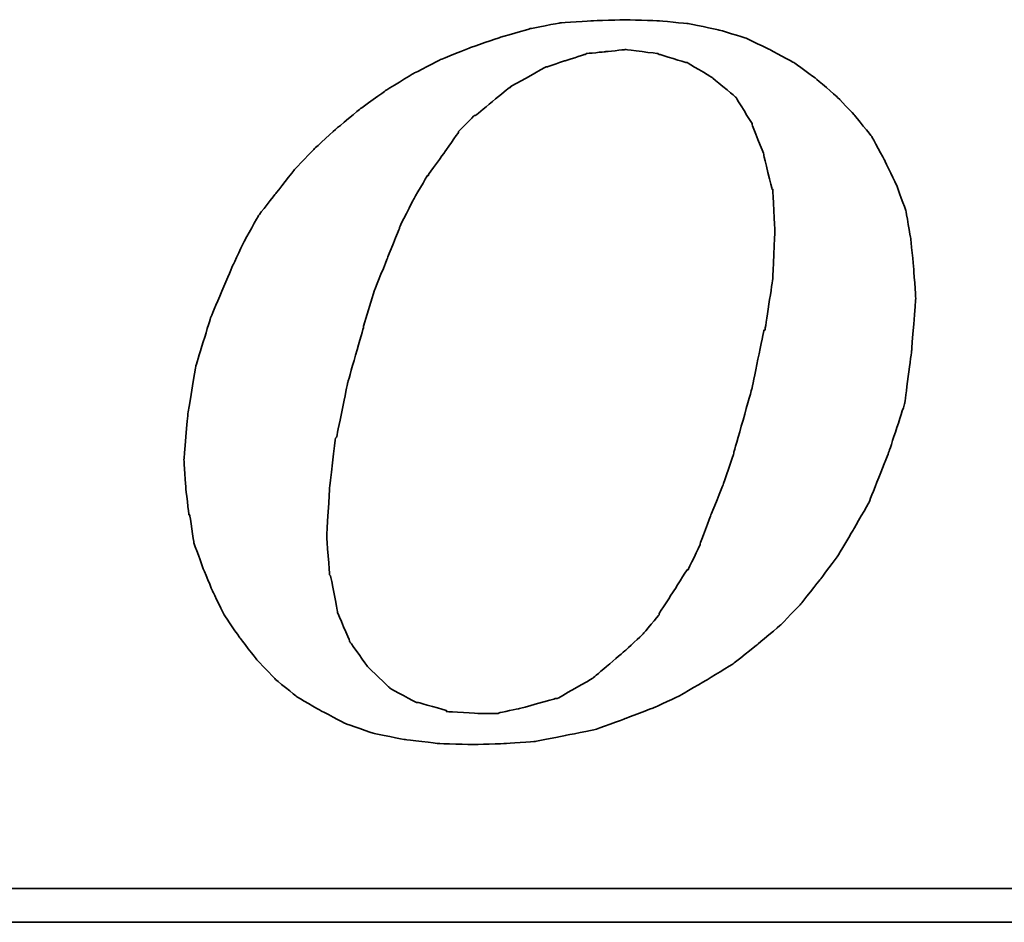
# Model space of a CAD drawing. Header units: millimetres. Extents: x 13 to 412, y 108 to 241.
# Tile 34 of 51: x 293.11 to 299.59, y 140.81 to 146.75. Entities that reach past the tile are written whole.
import ezdxf

# ---------------------------------------------------------------- set-up
doc = ezdxf.new("R2010")
doc.units = ezdxf.units.MM
doc.header["$LTSCALE"] = 0.15
doc.layers.add('DIM', color=4, linetype='CONTINUOUS')
doc.layers.add('layer 1', color=7, linetype='CONTINUOUS')

# ---------------------------------------------------------------- blocks, each defined once
blk = doc.blocks.new('TBI MOTION logo(完整正式版)')
at = {"layer": 'layer 1', "color": 22, "lineweight": 35}
for points, knots in [([(-11.34375, -6.98375), (-11.34375, -6.98375), (-10.91375, -7.43875), (-10.91375, -7.43875), (-10.91375, -7.43875), (-10.91375, -7.43875), (-10.38625, -7.87125), (-10.38625, -7.87125), (-10.38625, -7.87125), (-10.38625, -7.87125), (-9.81125, -8.20375), (-9.81125, -8.20375), (-9.81125, -8.20375), (-9.81125, -8.20375), (-9.21125, -8.51875), (-9.21125, -8.51875), (-9.21125, -8.51875), (-9.21125, -8.51875), (-8.51625, -8.75875), (-8.51625, -8.75875), (-8.51625, -8.75875), (-8.51625, -8.75875), (-7.77125, -8.90375), (-7.77125, -8.90375), (-7.77125, -8.90375), (-7.77125, -8.90375), (-6.97875, -8.99875), (-6.97875, -8.99875), (-6.97875, -8.99875), (-6.97875, -8.99875), (-6.14125, -9.02375), (-6.14125, -9.02375), (-6.14125, -9.02375), (-6.14125, -9.02375), (-5.37125, -8.99875), (-5.37125, -8.99875), (-5.37125, -8.99875), (-5.37125, -8.99875), (-4.65375, -8.94875), (-4.65375, -8.94875), (-4.65375, -8.94875), (-4.65375, -8.94875), (-3.93375, -8.80625), (-3.93375, -8.80625), (-3.93375, -8.80625), (-3.93375, -8.80625), (-3.21375, -8.66375), (-3.21375, -8.66375), (-3.21375, -8.66375), (-3.21375, -8.66375), (-2.49375, -8.39875), (-2.49375, -8.39875), (-2.49375, -8.39875), (-2.49375, -8.39875), (-1.79875, -8.13375), (-1.79875, -8.13375), (-1.79875, -8.13375), (-1.79875, -8.13375), (-1.17375, -7.84375), (-1.17375, -7.84375), (-1.17375, -7.84375), (-1.17375, -7.84375), (-0.52375, -7.46375), (-0.52375, -7.46375), (-0.52375, -7.46375), (-0.52375, -7.46375), (0.10124, -7.07875), (0.10124, -7.07875), (0.10124, -7.07875), (0.10124, -7.07875), (0.67625, -6.62375), (0.67625, -6.62375), (0.67625, -6.62375), (0.67625, -6.62375), (1.24874, -6.14375), (1.24874, -6.14375), (1.24874, -6.14375), (1.24874, -6.14375), (1.72874, -5.64125), (1.72874, -5.64125), (1.72874, -5.64125), (1.72874, -5.64125), (2.18624, -5.06375), (2.18624, -5.06375), (2.18624, -5.06375), (2.18624, -5.06375), (2.61625, -4.48874), (2.61625, -4.48874), (2.61625, -4.48874), (2.61625, -4.48874), (3.00125, -3.83874), (3.00125, -3.83874), (3.00125, -3.83874), (3.00125, -3.83874), (3.36124, -3.21374), (3.36124, -3.21374), (3.36124, -3.21374), (3.36124, -3.21374), (3.84374, -1.99125), (3.84374, -1.99125), (3.84374, -1.99125), (3.84374, -1.99125), (4.22625, -0.81875), (4.22625, -0.81875), (4.22625, -0.81875), (4.22625, -0.81875), (4.39125, 0.45624), (4.39125, 0.45624), (4.39125, 0.45624), (4.39125, 0.45624), (4.48874, 1.70124), (4.48874, 1.70124), (4.48874, 1.70124), (4.48874, 1.70124), (4.43874, 2.44625), (4.43874, 2.44625), (4.43874, 2.44625), (4.43874, 2.44625), (4.36874, 3.14125), (4.36874, 3.14125), (4.36874, 3.14125), (4.36874, 3.14125), (4.25125, 3.81125), (4.25125, 3.81125), (4.25125, 3.81125), (4.25125, 3.81125), (4.03124, 4.41125), (4.03124, 4.41125), (4.03124, 4.41125), (4.03124, 4.41125), (3.74374, 5.01125), (3.74374, 5.01125), (3.74374, 5.01125), (3.74374, 5.01125), (3.43124, 5.58875), (3.43124, 5.58875), (3.43124, 5.58875), (3.43124, 5.58875), (3.02625, 6.09125), (3.02625, 6.09125), (3.02625, 6.09125), (3.02625, 6.09125), (2.59374, 6.54875), (2.59374, 6.54875), (2.59374, 6.54875), (2.59374, 6.54875), (2.09124, 6.98125), (2.09124, 6.98125), (2.09124, 6.98125), (2.09124, 6.98125), (1.56124, 7.36625), (1.56124, 7.36625), (1.56124, 7.36625), (1.56124, 7.36625), (0.98624, 7.67625), (0.98624, 7.67625), (0.98624, 7.67625), (0.98624, 7.67625), (0.38624, 7.96375), (0.38624, 7.96375), (0.38624, 7.96375), (0.38624, 7.96375), (-0.25875, 8.15625), (-0.25875, 8.15625), (-0.25875, 8.15625), (-0.25875, 8.15625), (-0.98125, 8.30125), (-0.98125, 8.30125), (-0.98125, 8.30125), (-0.98125, 8.30125), (-1.70124, 8.37125), (-1.70124, 8.37125), (-1.70124, 8.37125), (-1.70124, 8.37125), (-2.49375, 8.39624), (-2.49375, 8.39624), (-2.49375, 8.39624), (-2.49375, 8.39624), (-3.28625, 8.37125), (-3.28625, 8.37125), (-3.28625, 8.37125), (-3.28625, 8.37125), (-4.05125, 8.32125), (-4.05125, 8.32125), (-4.05125, 8.32125), (-4.05125, 8.32125), (-4.77375, 8.18125), (-4.77375, 8.18125), (-4.77375, 8.18125), (-4.77375, 8.18125), (-5.51625, 7.96375), (-5.51625, 7.96375), (-5.51625, 7.96375), (-5.51625, 7.96375), (-6.21125, 7.72625), (-6.21125, 7.72625), (-6.21125, 7.72625), (-6.21125, 7.72625), (-6.92875, 7.43625), (-6.92875, 7.43625), (-6.92875, 7.43625), (-6.92875, 7.43625), (-7.57875, 7.10125), (-7.57875, 7.10125), (-7.57875, 7.10125), (-7.57875, 7.10125), (-8.24875, 6.69125), (-8.24875, 6.69125), (-8.24875, 6.69125), (-8.24875, 6.69125), (-8.84875, 6.26125), (-8.84875, 6.26125), (-8.84875, 6.26125), (-8.84875, 6.26125), (-9.42625, 5.78125), (-9.42625, 5.78125), (-9.42625, 5.78125), (-9.42625, 5.78125), (-9.95375, 5.30125), (-9.95375, 5.30125), (-9.95375, 5.30125), (-9.95375, 5.30125), (-10.43375, 4.79624), (-10.43375, 4.79624), (-10.43375, 4.79624), (-10.43375, 4.79624), (-10.88875, 4.22125), (-10.88875, 4.22125), (-10.88875, 4.22125), (-10.88875, 4.22125), (-11.29875, 3.69375), (-11.29875, 3.69375), (-11.29875, 3.69375), (-11.29875, 3.69375), (-11.63375, 3.09125), (-11.63375, 3.09125), (-11.63375, 3.09125), (-11.63375, 3.09125), (-11.91875, 2.49625), (-11.91875, 2.49625), (-11.91875, 2.49625), (-11.91875, 2.49625), (-12.44875, 1.24625), (-12.44875, 1.24625), (-12.44875, 1.24625), (-12.44875, 1.24625), (-12.80875, 0.06874), (-12.80875, 0.06874), (-12.80875, 0.06874), (-12.80875, 0.06874), (-12.99875, -1.07875), (-12.99875, -1.07875), (-12.99875, -1.07875), (-12.99875, -1.07875), (-13.09375, -2.18375), (-13.09375, -2.18375), (-13.09375, -2.18375), (-13.09375, -2.18375), (-13.04875, -2.85375), (-13.04875, -2.85375), (-13.04875, -2.85375), (-13.04875, -2.85375), (-12.97375, -3.50375), (-12.97375, -3.50375), (-12.97375, -3.50375), (-12.97375, -3.50375), (-12.95375, -3.50375), (-12.95375, -3.50375), (-12.95375, -3.50375), (-12.95375, -3.50375), (-12.85375, -4.17375), (-12.85375, -4.17375), (-12.85375, -4.17375), (-12.85375, -4.17375), (-12.63875, -4.77624), (-12.63875, -4.77624), (-12.63875, -4.77624), (-12.63875, -4.77624), (-12.39875, -5.35125), (-12.39875, -5.35125), (-12.39875, -5.35125), (-12.39875, -5.35125), (-12.11375, -5.92875), (-12.11375, -5.92875), (-12.11375, -5.92875), (-12.11375, -5.92875), (-11.75375, -6.45375), (-11.75375, -6.45375), (-11.75375, -6.45375), (-11.75375, -6.45375), (-11.34375, -6.98375), (-11.34375, -6.98375)], [0, 0, 0, 0, 0.01369863, 0.01369863, 0.01369863, 0.01369864, 0.02739726, 0.02739726, 0.02739726, 0.02739727, 0.04109589, 0.04109589, 0.04109589, 0.0410959, 0.05479452, 0.05479452, 0.05479452, 0.05479453, 0.06849315, 0.06849315, 0.06849315, 0.06849316, 0.08219178, 0.08219178, 0.08219178, 0.08219179, 0.09589041, 0.09589041, 0.09589041, 0.09589042, 0.10958904, 0.10958904, 0.10958904, 0.10958905, 0.12328767, 0.12328767, 0.12328767, 0.12328768, 0.1369863, 0.1369863, 0.1369863, 0.13698631, 0.15068493, 0.15068493, 0.15068493, 0.15068494, 0.16438356, 0.16438356, 0.16438356, 0.16438357, 0.17808219, 0.17808219, 0.17808219, 0.1780822, 0.19178082, 0.19178082, 0.19178082, 0.19178083, 0.20547945, 0.20547945, 0.20547945, 0.20547946, 0.21917808, 0.21917808, 0.21917808, 0.21917809, 0.23287671, 0.23287671, 0.23287671, 0.23287672, 0.24657534, 0.24657534, 0.24657534, 0.24657535, 0.26027397, 0.26027397, 0.26027397, 0.26027398, 0.2739726, 0.2739726, 0.2739726, 0.27397261, 0.28767123, 0.28767123, 0.28767123, 0.28767124, 0.30136986, 0.30136986, 0.30136986, 0.30136987, 0.31506849, 0.31506849, 0.31506849, 0.3150685, 0.32876712, 0.32876712, 0.32876712, 0.32876713, 0.34246575, 0.34246575, 0.34246575, 0.34246576, 0.35616438, 0.35616438, 0.35616438, 0.35616439, 0.36986301, 0.36986301, 0.36986301, 0.36986302, 0.38356164, 0.38356164, 0.38356164, 0.38356165, 0.39726027, 0.39726027, 0.39726027, 0.39726028, 0.4109589, 0.4109589, 0.4109589, 0.41095891, 0.42465753, 0.42465753, 0.42465753, 0.42465754, 0.43835616, 0.43835616, 0.43835616, 0.43835617, 0.45205479, 0.45205479, 0.45205479, 0.4520548, 0.46575342, 0.46575342, 0.46575342, 0.46575343, 0.47945205, 0.47945205, 0.47945205, 0.47945206, 0.49315068, 0.49315068, 0.49315068, 0.49315069, 0.50684932, 0.50684932, 0.50684932, 0.50684933, 0.52054795, 0.52054795, 0.52054795, 0.52054796, 0.53424658, 0.53424658, 0.53424658, 0.53424659, 0.54794521, 0.54794521, 0.54794521, 0.54794522, 0.56164384, 0.56164384, 0.56164384, 0.56164385, 0.57534247, 0.57534247, 0.57534247, 0.57534248, 0.5890411, 0.5890411, 0.5890411, 0.58904111, 0.60273973, 0.60273973, 0.60273973, 0.60273974, 0.61643836, 0.61643836, 0.61643836, 0.61643837, 0.63013699, 0.63013699, 0.63013699, 0.630137, 0.64383562, 0.64383562, 0.64383562, 0.64383563, 0.65753425, 0.65753425, 0.65753425, 0.65753426, 0.67123288, 0.67123288, 0.67123288, 0.67123289, 0.68493151, 0.68493151, 0.68493151, 0.68493152, 0.69863014, 0.69863014, 0.69863014, 0.69863015, 0.71232877, 0.71232877, 0.71232877, 0.71232878, 0.7260274, 0.7260274, 0.7260274, 0.72602741, 0.73972603, 0.73972603, 0.73972603, 0.73972604, 0.75342466, 0.75342466, 0.75342466, 0.75342467, 0.76712329, 0.76712329, 0.76712329, 0.7671233, 0.78082192, 0.78082192, 0.78082192, 0.78082193, 0.79452055, 0.79452055, 0.79452055, 0.79452056, 0.80821918, 0.80821918, 0.80821918, 0.80821919, 0.82191781, 0.82191781, 0.82191781, 0.82191782, 0.83561644, 0.83561644, 0.83561644, 0.83561645, 0.84931507, 0.84931507, 0.84931507, 0.84931508, 0.8630137, 0.8630137, 0.8630137, 0.86301371, 0.87671233, 0.87671233, 0.87671233, 0.87671234, 0.89041096, 0.89041096, 0.89041096, 0.89041097, 0.90410959, 0.90410959, 0.90410959, 0.9041096, 0.91780822, 0.91780822, 0.91780822, 0.91780823, 0.93150685, 0.93150685, 0.93150685, 0.93150686, 0.94520548, 0.94520548, 0.94520548, 0.94520549, 0.95890411, 0.95890411, 0.95890411, 0.95890412, 0.97260274, 0.97260274, 0.97260274, 0.97260275, 0.98630137, 0.98630137, 0.98630137, 0.98630138, 1, 1, 1, 1]), ([(-8.77875, 1.03124), (-8.77875, 1.03124), (-8.51625, 1.89625), (-8.51625, 1.89625), (-8.51625, 1.89625), (-8.51625, 1.89625), (-8.20375, 2.66375), (-8.20375, 2.66375), (-8.20375, 2.66375), (-8.20375, 2.66375), (-7.91625, 3.38125), (-7.91625, 3.38125), (-7.91625, 3.38125), (-7.91625, 3.38125), (-7.91625, 3.40624), (-7.91625, 3.40624), (-7.91625, 3.40624), (-7.91625, 3.40624), (-7.57875, 4.07624), (-7.57875, 4.07624), (-7.57875, 4.07624), (-7.57875, 4.07624), (-7.24375, 4.65125), (-7.24375, 4.65125), (-7.24375, 4.65125), (-7.24375, 4.65125), (-7.21875, 4.65125), (-7.21875, 4.65125), (-7.21875, 4.65125), (-7.21875, 4.65125), (-7.21875, 4.67624), (-7.21875, 4.67624), (-7.21875, 4.67624), (-7.21875, 4.67624), (-6.83625, 5.20375), (-6.83625, 5.20375), (-6.83625, 5.20375), (-6.83625, 5.20375), (-6.49875, 5.68625), (-6.49875, 5.68625), (-6.49875, 5.68625), (-6.49875, 5.68625), (-6.49875, 5.70625), (-6.49875, 5.70625), (-6.49875, 5.70625), (-6.49875, 5.70625), (-6.11625, 6.09125), (-6.11625, 6.09125), (-6.11625, 6.09125), (-6.11625, 6.09125), (-6.09125, 6.09125), (-6.09125, 6.09125), (-6.09125, 6.09125), (-6.09125, 6.09125), (-5.27375, 6.76625), (-5.27375, 6.76625), (-5.27375, 6.76625), (-5.27375, 6.76625), (-5.24875, 6.76625), (-5.24875, 6.76625), (-5.24875, 6.76625), (-5.24875, 6.76625), (-5.24875, 6.78625), (-5.24875, 6.78625), (-5.24875, 6.78625), (-5.24875, 6.78625), (-4.38875, 7.26624), (-4.38875, 7.26624), (-4.38875, 7.26624), (-4.38875, 7.26624), (-4.36125, 7.26624), (-4.36125, 7.26624), (-4.36125, 7.26624), (-4.36125, 7.26624), (-3.93375, 7.41125), (-3.93375, 7.41125), (-3.93375, 7.41125), (-3.93375, 7.41125), (-3.47375, 7.55625), (-3.47375, 7.55625), (-3.47375, 7.55625), (-3.47375, 7.55625), (-3.45375, 7.55625), (-3.45375, 7.55625), (-3.45375, 7.55625), (-3.45375, 7.55625), (-3.42875, 7.58124), (-3.42875, 7.58124), (-3.42875, 7.58124), (-3.42875, 7.58124), (-2.97375, 7.62625), (-2.97375, 7.62625), (-2.97375, 7.62625), (-2.97375, 7.62625), (-2.49375, 7.67625), (-2.49375, 7.67625), (-2.49375, 7.67625), (-2.49375, 7.67625), (-2.46875, 7.67625), (-2.46875, 7.67625), (-2.46875, 7.67625), (-2.46875, 7.67625), (-1.70124, 7.58124), (-1.70124, 7.58124), (-1.70124, 7.58124), (-1.70124, 7.58124), (-1.67875, 7.55625), (-1.67875, 7.55625), (-1.67875, 7.55625), (-1.67875, 7.55625), (-1.65375, 7.55625), (-1.65375, 7.55625), (-1.65375, 7.55625), (-1.65375, 7.55625), (-1.03125, 7.36625), (-1.03125, 7.36625), (-1.03125, 7.36625), (-1.03125, 7.36625), (-1.00625, 7.36625), (-1.00625, 7.36625), (-1.00625, 7.36625), (-1.00625, 7.36625), (-0.43124, 7.02624), (-0.43124, 7.02624), (-0.43124, 7.02624), (-0.43124, 7.02624), (-0.40625, 7.00624), (-0.40625, 7.00624), (-0.40625, 7.00624), (-0.40625, 7.00624), (0.12124, 6.57124), (0.12124, 6.57124), (0.12124, 6.57124), (0.12124, 6.57124), (0.14624, 6.54875), (0.14624, 6.54875), (0.14624, 6.54875), (0.14624, 6.54875), (0.17124, 6.52375), (0.17124, 6.52375), (0.17124, 6.52375), (0.17124, 6.52375), (0.55625, 5.89875), (0.55625, 5.89875), (0.55625, 5.89875), (0.55625, 5.89875), (0.55625, 5.87625), (0.55625, 5.87625), (0.55625, 5.87625), (0.55625, 5.87625), (0.84124, 5.15625), (0.84124, 5.15625), (0.84124, 5.15625), (0.84124, 5.15625), (0.84124, 5.13125), (0.84124, 5.13125), (0.84124, 5.13125), (0.84124, 5.13125), (1.03624, 4.31875), (1.03624, 4.31875), (1.03624, 4.31875), (1.03624, 4.31875), (1.05624, 4.31875), (1.05624, 4.31875), (1.05624, 4.31875), (1.05624, 4.31875), (1.05624, 4.29125), (1.05624, 4.29125), (1.05624, 4.29125), (1.05624, 4.29125), (1.10625, 3.33125), (1.10625, 3.33125), (1.10625, 3.33125), (1.10625, 3.33125), (1.10625, 3.30875), (1.10625, 3.30875), (1.10625, 3.30875), (1.10625, 3.30875), (1.05624, 2.20624), (1.05624, 2.20624), (1.05624, 2.20624), (1.05624, 2.20624), (1.05624, 2.18124), (1.05624, 2.18124), (1.05624, 2.18124), (1.05624, 2.18124), (0.86624, 0.93624), (0.86624, 0.93624), (0.86624, 0.93624), (0.86624, 0.93624), (0.84124, 0.93624), (0.84124, 0.93624), (0.84124, 0.93624), (0.84124, 0.93624), (0.55625, -0.45874), (0.55625, -0.45874), (0.55625, -0.45874), (0.55625, -0.45874), (0.12124, -1.99125), (0.12124, -1.99125), (0.12124, -1.99125), (0.12124, -1.99125), (0.12124, -2.01874), (0.12124, -2.01874), (0.12124, -2.01874), (0.12124, -2.01874), (-0.13874, -2.78375), (-0.13874, -2.78375), (-0.13874, -2.78375), (-0.13874, -2.78375), (-0.43124, -3.50375), (-0.43124, -3.50375), (-0.43124, -3.50375), (-0.43124, -3.50375), (-0.69375, -4.19875), (-0.69375, -4.19875), (-0.69375, -4.19875), (-0.69375, -4.19875), (-0.69375, -4.22375), (-0.69375, -4.22375), (-0.69375, -4.22375), (-0.69375, -4.22375), (-0.98125, -4.82374), (-0.98125, -4.82374), (-0.98125, -4.82374), (-0.98125, -4.82374), (-1.00625, -4.82374), (-1.00625, -4.82374), (-1.00625, -4.82374), (-1.00625, -4.82374), (-1.33875, -5.35125), (-1.33875, -5.35125), (-1.33875, -5.35125), (-1.33875, -5.35125), (-1.67875, -5.87875), (-1.67875, -5.87875), (-1.67875, -5.87875), (-1.67875, -5.87875), (-1.67875, -5.90375), (-1.67875, -5.90375), (-1.67875, -5.90375), (-1.67875, -5.90375), (-2.05875, -6.35875), (-2.05875, -6.35875), (-2.05875, -6.35875), (-2.05875, -6.35875), (-2.08375, -6.38375), (-2.08375, -6.38375), (-2.08375, -6.38375), (-2.08375, -6.38375), (-2.46875, -6.74375), (-2.46875, -6.74375), (-2.46875, -6.74375), (-2.46875, -6.74375), (-3.25875, -7.41625), (-3.25875, -7.41625), (-3.25875, -7.41625), (-3.25875, -7.41625), (-3.28625, -7.43875), (-3.28625, -7.43875), (-3.28625, -7.43875), (-3.28625, -7.43875), (-4.12375, -7.91875), (-4.12375, -7.91875), (-4.12375, -7.91875), (-4.12375, -7.91875), (-4.14875, -7.91875), (-4.14875, -7.91875), (-4.14875, -7.91875), (-4.14875, -7.91875), (-4.17125, -7.91875), (-4.17125, -7.91875), (-4.17125, -7.91875), (-4.17125, -7.91875), (-5.03375, -8.15875), (-5.03375, -8.15875), (-5.03375, -8.15875), (-5.03375, -8.15875), (-5.51625, -8.25625), (-5.51625, -8.25625), (-5.51625, -8.25625), (-5.51625, -8.25625), (-5.54125, -8.27875), (-5.54125, -8.27875), (-5.54125, -8.27875), (-5.54125, -8.27875), (-5.56375, -8.27875), (-5.56375, -8.27875), (-5.56375, -8.27875), (-5.56375, -8.27875), (-5.99625, -8.27875), (-5.99625, -8.27875), (-5.99625, -8.27875), (-5.99625, -8.27875), (-6.76375, -8.23125), (-6.76375, -8.23125), (-6.76375, -8.23125), (-6.76375, -8.23125), (-6.78875, -8.23125), (-6.78875, -8.23125), (-6.78875, -8.23125), (-6.78875, -8.23125), (-6.78875, -8.20375), (-6.78875, -8.20375), (-6.78875, -8.20375), (-6.78875, -8.20375), (-7.45875, -8.01375), (-7.45875, -8.01375), (-7.45875, -8.01375), (-7.45875, -8.01375), (-7.48375, -8.01375), (-7.48375, -8.01375), (-7.48375, -8.01375), (-7.48375, -8.01375), (-7.50875, -8.01375), (-7.50875, -8.01375), (-7.50875, -8.01375), (-7.50875, -8.01375), (-8.13125, -7.67875), (-8.13125, -7.67875), (-8.13125, -7.67875), (-8.13125, -7.67875), (-8.15625, -7.65375), (-8.15625, -7.65375), (-8.15625, -7.65375), (-8.15625, -7.65375), (-8.65875, -7.17375), (-8.65875, -7.17375), (-8.65875, -7.17375), (-8.65875, -7.17375), (-8.68375, -7.14875), (-8.68375, -7.14875), (-8.68375, -7.14875), (-8.68375, -7.14875), (-9.08875, -6.57375), (-9.08875, -6.57375), (-9.08875, -6.57375), (-9.08875, -6.57375), (-9.11375, -6.54875), (-9.11375, -6.54875), (-9.11375, -6.54875), (-9.11375, -6.54875), (-9.11375, -6.52875), (-9.11375, -6.52875), (-9.11375, -6.52875), (-9.11375, -6.52875), (-9.40375, -5.85375), (-9.40375, -5.85375), (-9.40375, -5.85375), (-9.40375, -5.85375), (-9.40375, -5.82875), (-9.40375, -5.82875), (-9.40375, -5.82875), (-9.40375, -5.82875), (-9.56875, -4.96875), (-9.56875, -4.96875), (-9.56875, -4.96875), (-9.56875, -4.96875), (-9.59375, -4.94375), (-9.59375, -4.94375), (-9.59375, -4.94375), (-9.59375, -4.94375), (-9.66375, -4.03375), (-9.66375, -4.03375), (-9.66375, -4.03375), (-9.66375, -4.03375), (-9.66375, -4.00875), (-9.66375, -4.00875), (-9.66375, -4.00875), (-9.66375, -4.00875), (-9.59375, -2.85375), (-9.59375, -2.85375), (-9.59375, -2.85375), (-9.59375, -2.85375), (-9.45125, -1.65875), (-9.45125, -1.65875), (-9.45125, -1.65875), (-9.45125, -1.65875), (-9.42625, -1.63375), (-9.42625, -1.63375), (-9.42625, -1.63375), (-9.42625, -1.63375), (-9.16125, -0.33875), (-9.16125, -0.33875), (-9.16125, -0.33875), (-9.16125, -0.33875), (-8.77875, 1.00624), (-8.77875, 1.00624), (-8.77875, 1.00624), (-8.77875, 1.00624), (-8.77875, 1.03124), (-8.77875, 1.03124)], [0, 0, 0, 0, 0.01020408, 0.01020408, 0.01020408, 0.01020409, 0.02040816, 0.02040816, 0.02040816, 0.02040817, 0.03061224, 0.03061224, 0.03061224, 0.03061225, 0.04081633, 0.04081633, 0.04081633, 0.04081634, 0.05102041, 0.05102041, 0.05102041, 0.05102042, 0.06122449, 0.06122449, 0.06122449, 0.0612245, 0.07142857, 0.07142857, 0.07142857, 0.07142858, 0.08163265, 0.08163265, 0.08163265, 0.08163266, 0.09183673, 0.09183673, 0.09183673, 0.09183674, 0.10204082, 0.10204082, 0.10204082, 0.10204083, 0.1122449, 0.1122449, 0.1122449, 0.11224491, 0.12244898, 0.12244898, 0.12244898, 0.12244899, 0.13265306, 0.13265306, 0.13265306, 0.13265307, 0.14285714, 0.14285714, 0.14285714, 0.14285715, 0.15306122, 0.15306122, 0.15306122, 0.15306123, 0.16326531, 0.16326531, 0.16326531, 0.16326532, 0.17346939, 0.17346939, 0.17346939, 0.1734694, 0.18367347, 0.18367347, 0.18367347, 0.18367348, 0.19387755, 0.19387755, 0.19387755, 0.19387756, 0.20408163, 0.20408163, 0.20408163, 0.20408164, 0.21428571, 0.21428571, 0.21428571, 0.21428572, 0.2244898, 0.2244898, 0.2244898, 0.22448981, 0.23469388, 0.23469388, 0.23469388, 0.23469389, 0.24489796, 0.24489796, 0.24489796, 0.24489797, 0.25510204, 0.25510204, 0.25510204, 0.25510205, 0.26530612, 0.26530612, 0.26530612, 0.26530613, 0.2755102, 0.2755102, 0.2755102, 0.27551021, 0.28571429, 0.28571429, 0.28571429, 0.2857143, 0.29591837, 0.29591837, 0.29591837, 0.29591838, 0.30612245, 0.30612245, 0.30612245, 0.30612246, 0.31632653, 0.31632653, 0.31632653, 0.31632654, 0.32653061, 0.32653061, 0.32653061, 0.32653062, 0.33673469, 0.33673469, 0.33673469, 0.3367347, 0.34693878, 0.34693878, 0.34693878, 0.34693879, 0.35714286, 0.35714286, 0.35714286, 0.35714287, 0.36734694, 0.36734694, 0.36734694, 0.36734695, 0.37755102, 0.37755102, 0.37755102, 0.37755103, 0.3877551, 0.3877551, 0.3877551, 0.38775511, 0.39795918, 0.39795918, 0.39795918, 0.39795919, 0.40816327, 0.40816327, 0.40816327, 0.40816328, 0.41836735, 0.41836735, 0.41836735, 0.41836736, 0.42857143, 0.42857143, 0.42857143, 0.42857144, 0.43877551, 0.43877551, 0.43877551, 0.43877552, 0.44897959, 0.44897959, 0.44897959, 0.4489796, 0.45918367, 0.45918367, 0.45918367, 0.45918368, 0.46938776, 0.46938776, 0.46938776, 0.46938777, 0.47959184, 0.47959184, 0.47959184, 0.47959185, 0.48979592, 0.48979592, 0.48979592, 0.48979593, 0.5, 0.5, 0.5, 0.50000001, 0.51020408, 0.51020408, 0.51020408, 0.51020409, 0.52040816, 0.52040816, 0.52040816, 0.52040817, 0.53061224, 0.53061224, 0.53061224, 0.53061225, 0.54081633, 0.54081633, 0.54081633, 0.54081634, 0.55102041, 0.55102041, 0.55102041, 0.55102042, 0.56122449, 0.56122449, 0.56122449, 0.5612245, 0.57142857, 0.57142857, 0.57142857, 0.57142858, 0.58163265, 0.58163265, 0.58163265, 0.58163266, 0.59183673, 0.59183673, 0.59183673, 0.59183674, 0.60204082, 0.60204082, 0.60204082, 0.60204083, 0.6122449, 0.6122449, 0.6122449, 0.61224491, 0.62244898, 0.62244898, 0.62244898, 0.62244899, 0.63265306, 0.63265306, 0.63265306, 0.63265307, 0.64285714, 0.64285714, 0.64285714, 0.64285715, 0.65306122, 0.65306122, 0.65306122, 0.65306123, 0.66326531, 0.66326531, 0.66326531, 0.66326532, 0.67346939, 0.67346939, 0.67346939, 0.6734694, 0.68367347, 0.68367347, 0.68367347, 0.68367348, 0.69387755, 0.69387755, 0.69387755, 0.69387756, 0.70408163, 0.70408163, 0.70408163, 0.70408164, 0.71428571, 0.71428571, 0.71428571, 0.71428572, 0.7244898, 0.7244898, 0.7244898, 0.72448981, 0.73469388, 0.73469388, 0.73469388, 0.73469389, 0.74489796, 0.74489796, 0.74489796, 0.74489797, 0.75510204, 0.75510204, 0.75510204, 0.75510205, 0.76530612, 0.76530612, 0.76530612, 0.76530613, 0.7755102, 0.7755102, 0.7755102, 0.77551021, 0.78571429, 0.78571429, 0.78571429, 0.7857143, 0.79591837, 0.79591837, 0.79591837, 0.79591838, 0.80612245, 0.80612245, 0.80612245, 0.80612246, 0.81632653, 0.81632653, 0.81632653, 0.81632654, 0.82653061, 0.82653061, 0.82653061, 0.82653062, 0.83673469, 0.83673469, 0.83673469, 0.8367347, 0.84693878, 0.84693878, 0.84693878, 0.84693879, 0.85714286, 0.85714286, 0.85714286, 0.85714287, 0.86734694, 0.86734694, 0.86734694, 0.86734695, 0.87755102, 0.87755102, 0.87755102, 0.87755103, 0.8877551, 0.8877551, 0.8877551, 0.88775511, 0.89795918, 0.89795918, 0.89795918, 0.89795919, 0.90816327, 0.90816327, 0.90816327, 0.90816328, 0.91836735, 0.91836735, 0.91836735, 0.91836736, 0.92857143, 0.92857143, 0.92857143, 0.92857144, 0.93877551, 0.93877551, 0.93877551, 0.93877552, 0.94897959, 0.94897959, 0.94897959, 0.9489796, 0.95918367, 0.95918367, 0.95918367, 0.95918368, 0.96938776, 0.96938776, 0.96938776, 0.96938777, 0.97959184, 0.97959184, 0.97959184, 0.97959185, 0.98979592, 0.98979592, 0.98979592, 0.98979593, 1, 1, 1, 1]), ([(75.90875, -9.47875), (75.90875, -9.47875), (75.90875, -12.28625), (75.90875, -12.28625), (75.90875, -12.28625), (75.90875, -12.28625), (75.90875, -12.47875), (75.90875, -12.47875), (75.90875, -12.47875), (75.90875, -12.47875), (75.71625, -12.47875), (75.71625, -12.47875), (75.71625, -12.47875), (75.71625, -12.47875), (-88.32875, -12.47875), (-88.32875, -12.47875), (-88.32875, -12.47875), (-88.32875, -12.47875), (-88.32875, -13.29375), (-88.32875, -13.29375), (-88.32875, -13.29375), (-88.32875, -13.29375), (82.89125, -13.29375), (82.89125, -13.29375), (82.89125, -13.29375), (82.89125, -13.29375), (75.90875, -9.47875), (75.90875, -9.47875)], [0, 0, 0, 0, 0.14285714, 0.14285714, 0.14285714, 0.14285715, 0.28571429, 0.28571429, 0.28571429, 0.2857143, 0.42857143, 0.42857143, 0.42857143, 0.42857144, 0.57142857, 0.57142857, 0.57142857, 0.57142858, 0.71428571, 0.71428571, 0.71428571, 0.71428572, 0.85714286, 0.85714286, 0.85714286, 0.85714287, 1, 1, 1, 1])]:
    blk.add_open_spline(points, degree=3, knots=knots, dxfattribs=at)

msp = doc.modelspace()

# ---------------------------------------------------------------- block references
at = {"layer": 'DIM', "color": 7, "xscale": 0.2736514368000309, "yscale": 0.2736514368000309, "zscale": 0.2736514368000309}
msp.add_blockref('TBI MOTION logo(完整正式版)', (297.7778, 144.4481), dxfattribs=at)

doc.saveas('drawing.dxf')
